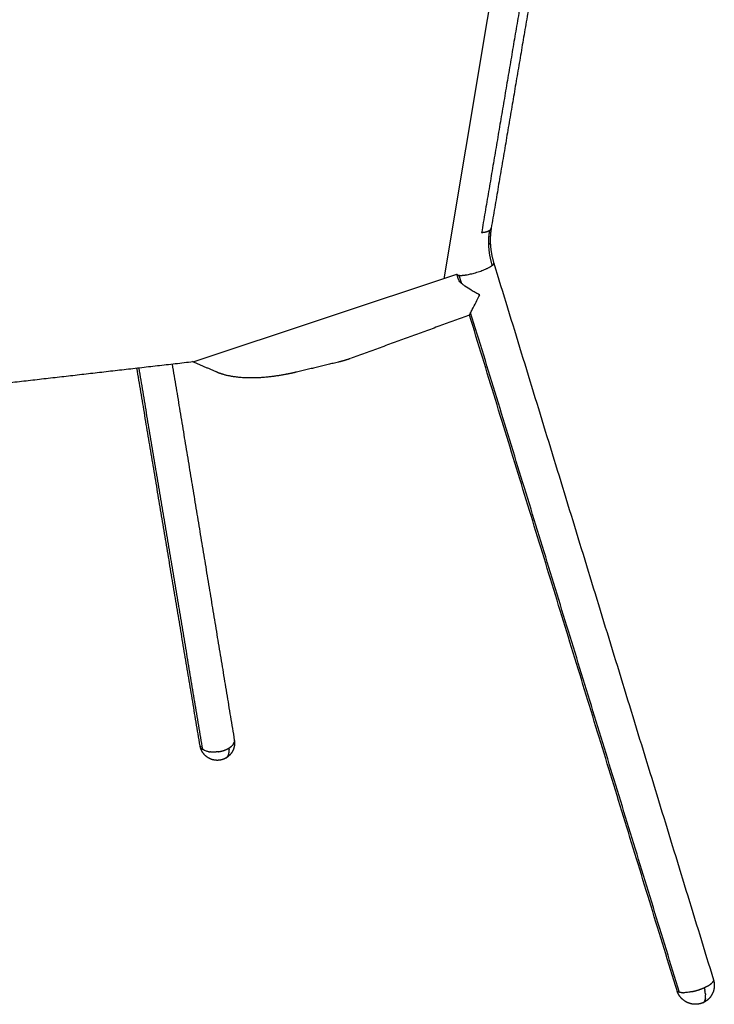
# Model space of a CAD drawing. Header units: millimetres. Extents: x -1034 to 742, y 1139 to 3175.
# Tile 5 of 15: x -745 to -501, y 1199 to 1546. Entities that reach past the tile are written whole.
import ezdxf

# ---------------------------------------------------------------- set-up
doc = ezdxf.new("R2010")
doc.units = ezdxf.units.MM
doc.header["$MEASUREMENT"] = 0
for name, color, linetype, true_color in [('2DVýkres$viditelné$tečné', 18, 'Continuous', 0x000000), ('2DVýkres$viditelné$čáry', 18, 'Continuous', 0x000000), ('podnoží kov', 18, 'Continuous', 0x000000)]:
    doc.layers.add(name, color=color, linetype=linetype, true_color=true_color)

msp = doc.modelspace()

# ---------------------------------------------------------------- linework, layer by layer
at = {"layer": '2DVýkres$viditelné$tečné'}
for points in [[(-562.81, 1587.36), (-572.67, 1529.15), (-582.53, 1470.95)], [(-589.54, 1453.1), (-589.98, 1454.54), (-590.42, 1455.98)], [(-512.91, 1203.6), (-549.64, 1323.2), (-586.37, 1442.79)], [(-703.18, 1423.32), (-691.97, 1356.24), (-680.75, 1289.15)]]:
    msp.add_open_spline(points, degree=2, dxfattribs=at)
for points, weights, degree in [([(-579.65, 1471.8), (-580.53, 1471.1), (-582.53, 1470.95)], [4845.54565564, 4582.35990106, 4841.13083337], 2), ([(-579.99, 1466.78), (-580.07, 1469.31), (-579.65, 1471.8)], [1, 0.995071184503, 1], 2), ([(-579.65, 1471.8), (-579.21, 1472.15), (-579.14, 1472.58)], [4845.54565564, 4665.7422314, 4618.59162115], 2), ([(-579.47, 1467.64), (-579.46, 1467.2), (-579.99, 1466.78)], [4297.4771202, 4472.63008679, 4848.22753246], 2), ([(-578.76, 1459.48), (-579.86, 1463.05), (-579.99, 1466.78)], [1, 0.991125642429, 1], 2), ([(-578.76, 1459.48), (-578.14, 1459.98), (-578.24, 1460.3)], [4850.83873632, 4595.65312268, 4605.6064101], 2), ([(-591.21, 1456.36), (-591.12, 1456.06), (-590.42, 1455.98)], [4606.93160948, 4614.20005163, 4852.22889822], 2), ([(-628.94, 1426.65), (-628.91, 1426.65), (-628.89, 1426.66)], [4877.48550976, 4877.54328431, 4877.60292948], 2), ([(-671.43, 1289.42), (-671.43, 1289.42), (-671.43, 1289.42), (-671.43, 1289.42)], [5376.77448761, 5376.77283858, 5376.77119093, 5376.76954467], 3), ([(-671.86, 1286.64), (-671.86, 1286.64), (-671.86, 1286.64), (-671.86, 1286.65)], [5381.18453769, 5381.17539708, 5381.16626201, 5381.15713252], 3), ([(-671.84, 1286.67), (-671.84, 1286.68), (-671.83, 1286.68), (-671.83, 1286.68)], [5381.07818606, 5381.06884526, 5381.05951044, 5381.05018165], 3), ([(-671.82, 1286.69), (-671.82, 1286.7), (-671.81, 1286.71), (-671.81, 1286.72)], [5381.02194197, 5380.99573791, 5380.96958186, 5380.9434747], 3), ([(-671.8, 1286.73), (-671.79, 1286.74), (-671.79, 1286.75), (-671.78, 1286.76)], [5380.91863608, 5380.89136961, 5380.86415691, 5380.83699899], 3), ([(-671.77, 1286.77), (-671.77, 1286.78), (-671.76, 1286.79), (-671.76, 1286.8)], [5380.81004948, 5380.78276198, 5380.75553026, 5380.72835536], 3), ([(-671.75, 1286.82), (-671.74, 1286.83), (-671.74, 1286.84), (-671.73, 1286.85)], [5380.70209121, 5380.67479012, 5380.64754686, 5380.6203625], 3), ([(-671.72, 1286.87), (-671.71, 1286.88), (-671.71, 1286.89), (-671.71, 1286.89)], [5380.55441402, 5380.54060521, 5380.52681193, 5380.51303431], 3), ([(-671.7, 1286.92), (-671.69, 1286.92), (-671.69, 1286.93), (-671.69, 1286.94)], [5380.45134737, 5380.43634078, 5380.42135315, 5380.40638465], 3), ([(-671.67, 1286.96), (-671.67, 1286.97), (-671.67, 1286.97), (-671.66, 1286.98)], [5380.34887348, 5380.33270194, 5380.31655315, 5380.30042736], 3), ([(-671.41, 1287.83), (-671.39, 1287.98), (-671.38, 1288.13)], [1, 0.999339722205, 1], 2), ([(-504.02, 1200.53), (-504.01, 1200.55), (-503.99, 1200.58), (-503.98, 1200.6)], [4916.88071839, 4916.81528387, 4916.75019716, 4916.68543241], 3), ([(-504.02, 1200.52), (-504.02, 1200.53), (-504.02, 1200.53), (-504.02, 1200.53)], [4916.90179694, 4916.89625863, 4916.89072283, 4916.88518951], 3), ([(-503.98, 1200.6), (-503.97, 1200.62), (-503.96, 1200.64), (-503.95, 1200.67)], [4916.68192045, 4916.61839832, 4916.55518558, 4916.49225786], 3), ([(-503.72, 1201.63), (-503.72, 1201.63), (-503.72, 1201.64), (-503.72, 1201.64)], [4914.50508807, 4914.49630148, 4914.48753006, 4914.47877384], 3)]:
    msp.add_rational_spline(points, weights, degree=degree, dxfattribs=at)
msp.add_rational_spline([(-590.42, 1455.98), (-589.36, 1455.86), (-587.33, 1456.25), (-581.36, 1457.41), (-578.76, 1459.48)], [4852.22889822, 4591.05509303, 4847.39750543, 3424.06191045, 4850.83873632], degree=2, knots=[0, 0, 0, 6.600427, 6.600427, 22.262116, 22.262116, 22.262116], dxfattribs=at)
at = {"layer": '2DVýkres$viditelné$čáry'}
for points in [[(-559.4, 1588.8), (-569.27, 1530.69), (-579.14, 1472.58)], [(-578.23, 1460.28), (-539.59, 1334.16), (-500.94, 1208.03)], [(-590.63, 1454.48), (-590.92, 1455.41), (-591.21, 1456.34)], [(-586.79, 1441.97), (-607.75, 1434.33), (-628.71, 1426.68)], [(-513.76, 1204.2), (-550.28, 1323.09), (-586.79, 1441.98)], [(-684.06, 1425.51), (-734.2, 1419.76), (-784.35, 1414)], [(-691.4, 1424.67), (-680.47, 1358.53), (-669.53, 1292.38)], [(-675.95, 1422), (-680.12, 1423.81), (-684.3, 1425.62)], [(-632.88, 1425.43), (-640.24, 1423.68), (-647.6, 1421.92)], [(-681.58, 1290.39), (-692.69, 1356.82), (-703.8, 1423.25)]]:
    msp.add_open_spline(points, degree=2, dxfattribs=at)
for points, weights, degree in [([(-579.14, 1472.56), (-579.55, 1470.12), (-579.47, 1467.64)], [1, 0.995105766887, 1], 2), ([(-579.47, 1467.61), (-579.34, 1463.87), (-578.24, 1460.3)], [1, 0.991196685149, 1], 2), ([(-583.2, 1449.11), (-583.29, 1449.15), (-583.38, 1449.2), (-583.47, 1449.24)], [4848.22988526, 4848.24006155, 4848.25188219, 4848.26534864], 3), ([(-628.76, 1426.66), (-630.77, 1425.94), (-632.86, 1425.44)], [1, 0.99850268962, 1], 2), ([(-681.59, 1290.44), (-681.59, 1290.44), (-681.59, 1290.44)], [4837.22188819, 4837.38695995, 4837.55254188], 2), ([(-681.58, 1290.38), (-681.58, 1290.38), (-681.58, 1290.39), (-681.58, 1290.39)], [5384.19272927, 5384.21113325, 5384.22954194, 5384.24795585], 3), ([(-681.58, 1290.38), (-681.57, 1290.37), (-681.57, 1290.36)], [4849.28120424, 4851.14893222, 4853.06994285], 2), ([(-681.57, 1290.36), (-681.57, 1290.35), (-681.57, 1290.35)], [4618.0465197, 4618.47741627, 4618.91701002], 2), ([(-681.54, 1290.23), (-681.55, 1290.27), (-681.56, 1290.31), (-681.57, 1290.35)], [5383.76188579, 5383.87749085, 5383.99312287, 5384.10891042], 3), ([(-681.54, 1290.23), (-681.54, 1290.21), (-681.53, 1290.19)], [4633.05597829, 4635.70121112, 4638.53889834], 2), ([(-681.52, 1290.15), (-681.52, 1290.17), (-681.53, 1290.18), (-681.53, 1290.19)], [5383.53132201, 5383.56971996, 5383.60811146, 5383.64650122], 3), ([(-681.52, 1290.15), (-681.51, 1290.13), (-681.51, 1290.12)], [4644.40630808, 4647.43645544, 4650.6590596], 2), ([(-681.5, 1290.11), (-681.51, 1290.11), (-681.51, 1290.11), (-681.51, 1290.12)], [5383.39079568, 5383.39931784, 5383.40783941, 5383.41636042], 3), ([(-681.5, 1290.11), (-681.49, 1290.07), (-681.48, 1290.04)], [4652.10375458, 4657.82440817, 4664.13571998], 2), ([(-681.48, 1290.04), (-681.48, 1290.04), (-681.47, 1290.03)], [4664.3187495, 4665.20726915, 4666.10746372], 2), ([(-681.48, 1290.04), (-681.48, 1290.04), (-681.48, 1290.04), (-681.48, 1290.04)], [5383.1872293, 5383.18819641, 5383.1891635, 5383.19013058], 3), ([(-681.47, 1290.03), (-681.47, 1290.03), (-681.47, 1290.03), (-681.47, 1290.03)], [5383.14589273, 5383.15029673, 5383.15470103, 5383.15910565], 3), ([(-681.47, 1290.03), (-681.46, 1290), (-681.45, 1289.98)], [4666.95576456, 4672.01480139, 4677.43812316], 2), ([(-681.29, 1289.7), (-681.38, 1289.83), (-681.45, 1289.98)], [1, 0.996305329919, 1], 2), ([(-681.29, 1289.7), (-681.28, 1289.69), (-681.27, 1289.67)], [4748.77454209, 4754.00956418, 4759.42479455], 2), ([(-681.27, 1289.67), (-681.24, 1289.62), (-681.2, 1289.58)], [5064.57179794, 5085.03324499, 5106.98589494], 2), ([(-681.2, 1289.58), (-681.19, 1289.57), (-681.18, 1289.56)], [5108.92782663, 5113.5856904, 5118.31028625], 2), ([(-681.2, 1289.58), (-681.2, 1289.58), (-681.2, 1289.58)], [4790.63375828, 4791.35244327, 4792.07379156], 2), ([(-681.18, 1289.56), (-681.18, 1289.55), (-681.17, 1289.55)], [4799.04375266, 4801.03424621, 4803.04432042], 2), ([(-675.09, 1288.3), (-673.46, 1288.56), (-672.12, 1289.21)], [4603.81604052, 4678.28788611, 5101.30973077], 2), ([(-672.12, 1289.21), (-672.11, 1289.21), (-672.09, 1289.22)], [5235.02367733, 5236.70014777, 5238.39985438], 2), ([(-672.09, 1289.22), (-672.03, 1289.25), (-671.96, 1289.28)], [5108.44393793, 5132.18596512, 5157.01087584], 2), ([(-671.96, 1289.28), (-671.95, 1289.29), (-671.94, 1289.29)], [5261.89979937, 5263.50612529, 5265.12990535], 2), ([(-671.94, 1289.29), (-671.69, 1289.42), (-671.45, 1289.56)], [1, 0.999372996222, 1], 2), ([(-671.45, 1289.56), (-671.4, 1289.59), (-671.35, 1289.62)], [5376.64873425, 5355.61176335, 5335.31608332], 2), ([(-671.45, 1289.56), (-671.44, 1289.52), (-671.44, 1289.47), (-671.43, 1289.42)], [5376.64873425, 5376.68813288, 5376.7284072, 5376.76954437], 3), ([(-671.43, 1289.42), (-671.42, 1289.37), (-671.42, 1289.33), (-671.41, 1289.28)], [5376.77448729, 5376.81404448, 5376.85439638, 5376.89553162], 3), ([(-671.41, 1289.27), (-671.41, 1289.28), (-671.41, 1289.28), (-671.41, 1289.28)], [5376.90571256, 5376.90230744, 5376.89890755, 5376.89551288], 3), ([(-671.41, 1289.27), (-671.41, 1289.23), (-671.4, 1289.19), (-671.4, 1289.15)], [5376.90573267, 5376.94531166, 5376.98561045, 5377.02661904], 3), ([(-671.35, 1289.62), (-671.23, 1289.7), (-671.11, 1289.78)], [1, 0.999768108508, 1], 2), ([(-671.11, 1289.78), (-671.07, 1289.81), (-671.03, 1289.84)], [5209.42785646, 5191.27684118, 5173.66137203], 2), ([(-671.11, 1289.78), (-671.11, 1289.78), (-671.11, 1289.78)], [5236.12995163, 5235.15229931, 5234.17674083], 2), ([(-671.03, 1289.84), (-671.01, 1289.85), (-671, 1289.86)], [5203.94192053, 5197.79969716, 5191.74638987], 2), ([(-671, 1289.86), (-670.99, 1289.87), (-670.98, 1289.87)], [5159.19904609, 5154.79485188, 5150.42499124], 2), ([(-670.98, 1289.87), (-670.93, 1289.91), (-670.89, 1289.94)], [5184.35659112, 5167.68860027, 5151.70707666], 2), ([(-670.89, 1289.94), (-670.84, 1289.98), (-670.8, 1290.01)], [5150.237815, 5133.53204515, 5117.57934442], 2), ([(-670.89, 1289.94), (-670.89, 1289.94), (-670.89, 1289.94)], [5111.55461053, 5110.6771169, 5109.80111173], 2), ([(-670.8, 1290.01), (-670.79, 1290.01), (-670.79, 1290.02)], [5070.71771227, 5068.828756, 5066.94728841], 2), ([(-670.79, 1290.02), (-670.75, 1290.05), (-670.71, 1290.08)], [5114.43834018, 5100.10584899, 5086.38692945], 2), ([(-670.71, 1290.08), (-670.6, 1290.17), (-670.5, 1290.26)], [1, 0.999620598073, 1], 2), ([(-670.5, 1290.26), (-670.5, 1290.26), (-670.49, 1290.27)], [5013.44233794, 5012.50612123, 5011.57365348], 2), ([(-670.49, 1290.27), (-670.46, 1290.3), (-670.43, 1290.33)], [4942.01250623, 4927.63339204, 4913.84880813], 2), ([(-670.43, 1290.33), (-670.42, 1290.34), (-670.41, 1290.34)], [4988.79910932, 4986.32014491, 4983.87056187], 2), ([(-670.24, 1290.51), (-670.32, 1290.43), (-670.41, 1290.34)], [1, 0.999606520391, 1], 2), ([(-669.92, 1290.91), (-670.07, 1290.7), (-670.24, 1290.52)], [1, 0.997472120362, 1], 2), ([(-670.24, 1290.51), (-670.24, 1290.52), (-670.24, 1290.52)], [4841.29652713, 4840.7803013, 4840.26515414], 2), ([(-669.87, 1290.99), (-669.89, 1290.96), (-669.9, 1290.94), (-669.92, 1290.91)], [5379.88065733, 5379.81317994, 5379.74611821, 5379.6794888], 3), ([(-669.92, 1290.91), (-669.92, 1290.91), (-669.92, 1290.91)], [4722.72286465, 4722.2943697, 4721.86730384], 2), ([(-669.82, 1291.07), (-669.83, 1291.05), (-669.85, 1291.02), (-669.87, 1290.99)], [5380.0852179, 5380.01980454, 5379.95475715, 5379.89009036], 3), ([(-669.87, 1290.99), (-669.87, 1290.99), (-669.87, 1290.99)], [4702.80883155, 4702.38385809, 4701.96054817], 2), ([(-669.82, 1291.07), (-669.82, 1291.07), (-669.81, 1291.08)], [4685.29073708, 4684.4579436, 4683.63276758], 2), ([(-669.81, 1291.08), (-669.77, 1291.15), (-669.74, 1291.21)], [4683.11190822, 4669.72256936, 4658.35054293], 2), ([(-669.81, 1291.08), (-669.81, 1291.08), (-669.81, 1291.08)], [4815.94214152, 4815.77459305, 4815.60781797], 2), ([(-669.74, 1291.21), (-669.74, 1291.22), (-669.73, 1291.22)], [4800.46992825, 4800.13759557, 4799.81056614], 2), ([(-669.73, 1291.22), (-669.72, 1291.26), (-669.7, 1291.29)], [4657.20157496, 4651.18176748, 4645.737555], 2), ([(-669.7, 1291.29), (-669.7, 1291.3), (-669.69, 1291.3)], [4793.50981422, 4793.08731061, 4792.67768109], 2), ([(-669.69, 1291.3), (-669.68, 1291.33), (-669.67, 1291.36)], [4644.14052769, 4639.57980672, 4635.43595169], 2), ([(-669.67, 1291.36), (-669.63, 1291.44), (-669.61, 1291.52)], [1, 0.999210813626, 1], 2), ([(-669.61, 1291.52), (-669.57, 1291.63), (-669.55, 1291.73)], [1, 0.998483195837, 1], 2), ([(-669.51, 1292.14), (-669.5, 1291.93), (-669.55, 1291.73)], [1, 0.992525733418, 1], 2), ([(-669.53, 1292.36), (-669.53, 1292.37), (-669.53, 1292.38)], [4611.98824496, 4613.1989058, 4614.49216792], 2), ([(-669.52, 1292.35), (-669.53, 1292.35), (-669.53, 1292.36)], [4840.2016052, 4841.09847185, 4842.00862123], 2), ([(-669.52, 1292.28), (-669.52, 1292.31), (-669.52, 1292.35)], [4605.76798472, 4608.16367175, 4611.0573898], 2), ([(-669.52, 1292.28), (-669.52, 1292.28), (-669.52, 1292.28)], [4828.85198421, 4829.14067864, 4829.43106678], 2), ([(-669.51, 1292.21), (-669.51, 1292.24), (-669.52, 1292.28)], [4601.04598961, 4602.99317739, 4605.49777912], 2), ([(-669.51, 1292.14), (-669.51, 1292.18), (-669.51, 1292.21)], [4809.75448907, 4813.92757528, 4818.67902013], 2), ([(-678.45, 1288.28), (-678.32, 1288.26), (-678.19, 1288.24)], [4837.0533851, 4810.79757581, 4787.30865356], 2), ([(-677.19, 1288.16), (-677.69, 1288.17), (-678.19, 1288.24)], [1, 0.998618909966, 1], 2), ([(-675.81, 1288.21), (-676.49, 1288.14), (-677.19, 1288.16)], [1, 0.998115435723, 1], 2), ([(-677.19, 1288.16), (-677.19, 1288.16), (-677.19, 1288.16)], [4650.66175366, 4650.53338877, 4650.40528643], 2), ([(-675.81, 1288.21), (-675.81, 1288.21), (-675.8, 1288.21)], [4637.10253262, 4637.19131989, 4637.28026873], 2), ([(-675.19, 1288.29), (-675.5, 1288.24), (-675.8, 1288.21)], [1, 0.999657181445, 1], 2), ([(-675.19, 1288.29), (-675.18, 1288.29), (-675.18, 1288.29)], [4698.51158673, 4699.24314227, 4699.97955439], 2), ([(-675.09, 1288.3), (-675.12, 1288.3), (-675.15, 1288.3), (-675.18, 1288.29)], [5374.95707554, 5374.95892955, 5374.96108741, 5374.96355007], 3), ([(-672.41, 1286.13), (-672.08, 1286.33), (-671.86, 1286.64)], [1, 0.978252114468, 1], 2), ([(-671.86, 1286.65), (-671.85, 1286.66), (-671.84, 1286.66), (-671.84, 1286.67)], [5381.15709949, 5381.13077376, 5381.1044692, 5381.07818391], 3), ([(-671.83, 1286.68), (-671.83, 1286.69), (-671.83, 1286.69), (-671.82, 1286.69)], [5381.05018853, 5381.04077541, 5381.03136469, 5381.02195626], 3), ([(-671.81, 1286.72), (-671.8, 1286.73), (-671.8, 1286.73), (-671.8, 1286.73)], [5380.94349954, 5380.93521818, 5380.92693841, 5380.91866019], 3), ([(-671.78, 1286.76), (-671.78, 1286.77), (-671.78, 1286.77), (-671.77, 1286.77)], [5380.83701647, 5380.82802605, 5380.81904205, 5380.81006451], 3), ([(-671.76, 1286.8), (-671.75, 1286.81), (-671.75, 1286.81), (-671.75, 1286.82)], [5380.7283623, 5380.71960032, 5380.71084466, 5380.70209535], 3), ([(-671.73, 1286.85), (-671.73, 1286.86), (-671.72, 1286.87), (-671.72, 1286.87)], [5380.62035735, 5380.59833037, 5380.57634468, 5380.55440085], 3), ([(-671.71, 1286.89), (-671.7, 1286.9), (-671.7, 1286.91), (-671.7, 1286.92)], [5380.5130159, 5380.49241339, 5380.47184825, 5380.45132095], 3), ([(-671.69, 1286.94), (-671.68, 1286.94), (-671.68, 1286.95), (-671.67, 1286.96)], [5380.40635225, 5380.38714556, 5380.36797248, 5380.34883337], 3), ([(-671.66, 1286.98), (-671.48, 1287.39), (-671.41, 1287.83)], [1, 0.989885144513, 1], 2), ([(-671.39, 1289.13), (-671.4, 1289.14), (-671.4, 1289.14), (-671.4, 1289.15)], [5377.04232924, 5377.03706831, 5377.03181869, 5377.02658042], 3), ([(-671.39, 1289.13), (-671.39, 1289.09), (-671.39, 1289.05), (-671.38, 1289.01)], [5377.04237047, 5377.08184248, 5377.12196514, 5377.16272963], 3), ([(-671.38, 1288.13), (-671.34, 1288.57), (-671.38, 1289.01)], [1, 0.996624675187, 1], 2), ([(-504.23, 1205.24), (-502.31, 1206.08), (-501.44, 1206.94)], [4911.56942103, 4304.97426232, 4213.07511583], 2), ([(-501.43, 1206.94), (-501.43, 1206.94), (-501.44, 1206.94), (-501.44, 1206.94)], [4915.62660197, 4915.61808621, 4915.60957497, 4915.60106817], 3), ([(-501.43, 1206.94), (-501.4, 1206.97), (-501.38, 1207)], [4212.28198736, 4209.46504504, 4207.15626233], 2), ([(-501.04, 1207.43), (-501.18, 1207.19), (-501.38, 1207)], [1, 0.991839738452, 1], 2), ([(-501.04, 1207.43), (-500.97, 1207.55), (-500.94, 1207.68)], [1, 0.991665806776, 1], 2), ([(-500.92, 1207.96), (-500.93, 1208), (-500.94, 1208.03)], [1, 0.99778814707, 1], 2), ([(-500.92, 1207.96), (-500.9, 1207.82), (-500.94, 1207.68)], [1, 0.975019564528, 1], 2), ([(-513.68, 1204.04), (-513.74, 1204.11), (-513.76, 1204.2)], [1, 0.986626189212, 1], 2), ([(-513.38, 1203.23), (-513.6, 1203.68), (-513.75, 1204.16)], [1, 0.997252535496, 1], 2), ([(-513.66, 1204.01), (-513.67, 1204.02), (-513.68, 1204.03), (-513.68, 1204.04)], [4920.3279829, 4920.39368576, 4920.45952397, 4920.52551683], 3), ([(-513.65, 1204), (-513.66, 1204), (-513.66, 1204), (-513.66, 1204.01)], [4920.28390565, 4920.29854611, 4920.3131931, 4920.32784682], 3), ([(-513.64, 1203.98), (-513.64, 1203.99), (-513.65, 1203.99), (-513.65, 1204)], [4920.16391831, 4920.20391523, 4920.24395664, 4920.28404694], 3), ([(-513.62, 1203.96), (-513.63, 1203.97), (-513.63, 1203.97), (-513.64, 1203.98)], [4920.04412664, 4920.08396614, 4920.12384559, 4920.16376937], 3), ([(-513.6, 1203.94), (-513.61, 1203.95), (-513.62, 1203.95), (-513.62, 1203.96)], [4919.92511044, 4919.96479505, 4920.00451511, 4920.04427496], 3), ([(-513.58, 1203.92), (-513.59, 1203.93), (-513.6, 1203.93), (-513.6, 1203.94)], [4919.80647273, 4919.84178449, 4919.87712097, 4919.91248525], 3), ([(-513.6, 1203.94), (-513.6, 1203.94), (-513.6, 1203.94), (-513.6, 1203.94)], [4919.91234549, 4919.91655312, 4919.92076114, 4919.92496956], 3), ([(-513.57, 1203.91), (-513.57, 1203.91), (-513.58, 1203.92), (-513.58, 1203.92)], [4919.68827835, 4919.72760587, 4919.76695986, 4919.80634459], 3), ([(-513.54, 1203.89), (-513.55, 1203.89), (-513.56, 1203.9), (-513.57, 1203.91)], [4919.57088118, 4919.61002723, 4919.64919536, 4919.6883898], 3), ([(-511.68, 1203.47), (-511.57, 1203.47), (-511.45, 1203.48)], [4421.3786004, 4397.31909369, 4375.78885027], 2), ([(-508.39, 1203.88), (-507.86, 1204), (-507.33, 1204.15)], [1, 0.999713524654, 1], 2), ([(-507.33, 1204.15), (-507.25, 1204.17), (-507.17, 1204.19)], [4289.6440041, 4297.07081552, 4305.20358899], 2), ([(-507.17, 1204.19), (-506.53, 1204.37), (-505.9, 1204.58)], [1, 0.999603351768, 1], 2), ([(-505.9, 1204.58), (-505.82, 1204.61), (-505.75, 1204.64)], [4480.36815836, 4494.12736193, 4508.59072042], 2), ([(-505.75, 1204.64), (-505.38, 1204.77), (-505.02, 1204.91)], [1, 0.999845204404, 1], 2), ([(-505.02, 1204.91), (-504.95, 1204.93), (-504.88, 1204.96)], [4670.75105648, 4688.71831736, 4707.38853057], 2), ([(-504.88, 1204.96), (-504.62, 1205.07), (-504.35, 1205.18)], [1, 0.999895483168, 1], 2), ([(-504.35, 1205.18), (-504.29, 1205.21), (-504.23, 1205.24)], [4867.93601278, 4889.40174088, 4911.56942103], 2), ([(-504.23, 1205.24), (-504.21, 1205.18), (-504.19, 1205.12), (-504.18, 1205.07)], [4911.56942103, 4911.58394247, 4911.59958671, 4911.61634718], 3), ([(-504.17, 1205.06), (-504.18, 1205.06), (-504.18, 1205.07), (-504.18, 1205.07)], [4911.61836165, 4911.61768753, 4911.61701518, 4911.61634461], 3), ([(-504.17, 1205.06), (-504.16, 1205.01), (-504.14, 1204.96), (-504.13, 1204.9)], [4911.61836441, 4911.63454, 4911.65174403, 4911.66997072], 3), ([(-504.13, 1204.89), (-504.13, 1204.89), (-504.13, 1204.9), (-504.13, 1204.9)], [4911.67449287, 4911.67297544, 4911.67146491, 4911.66996131], 3), ([(-504.13, 1204.89), (-504.11, 1204.84), (-504.1, 1204.79), (-504.08, 1204.74)], [4911.67450297, 4911.69214737, 4911.71073218, 4911.73025229], 3), ([(-504.08, 1204.72), (-504.08, 1204.73), (-504.08, 1204.73), (-504.08, 1204.74)], [4911.73775478, 4911.73523239, 4911.73272512, 4911.73023299], 3), ([(-504.08, 1204.72), (-504.07, 1204.67), (-504.05, 1204.62), (-504.04, 1204.57)], [4911.73777537, 4911.7567109, 4911.77650478, 4911.79715253], 3), ([(-504.03, 1204.55), (-504.04, 1204.56), (-504.04, 1204.57), (-504.04, 1204.57)], [4911.80808746, 4911.80440603, 4911.80075074, 4911.79712162], 3), ([(-504.03, 1204.55), (-504.02, 1204.5), (-504.01, 1204.46), (-504, 1204.41)], [4911.80812023, 4911.82817681, 4911.84901541, 4911.87063208], 3), ([(-503.99, 1204.38), (-503.99, 1204.39), (-504, 1204.4), (-504, 1204.41)], [4911.88543099, 4911.88044406, 4911.87549681, 4911.87058931], 3), ([(-503.99, 1204.38), (-503.98, 1204.34), (-503.97, 1204.29), (-503.96, 1204.25)], [4911.88547592, 4911.90649119, 4911.92821757, 4911.95065158], 3), ([(-503.78, 1203.25), (-503.85, 1203.75), (-503.96, 1204.25)], [1, 0.999002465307, 1], 2), ([(-503.78, 1203.25), (-503.77, 1203.21), (-503.77, 1203.18), (-503.76, 1203.15)], [4912.61812204, 4912.64573855, 4912.67380488, 4912.70231777], 3), ([(-503.76, 1203.09), (-503.76, 1203.11), (-503.76, 1203.13), (-503.76, 1203.15)], [4912.74938032, 4912.73355516, 4912.71786435, 4912.70230833], 3), ([(-503.76, 1203.09), (-503.75, 1203.01), (-503.74, 1202.93), (-503.73, 1202.85)], [4912.74938741, 4912.82188188, 4912.89715586, 4912.9751582], 3), ([(-503.73, 1202.79), (-503.73, 1202.81), (-503.73, 1202.83), (-503.73, 1202.85)], [4913.03128232, 4913.01241521, 4912.99370432, 4912.97515022], 3), ([(-503.73, 1202.79), (-503.72, 1202.76), (-503.72, 1202.73), (-503.72, 1202.7)], [4913.03129443, 4913.06073087, 4913.09054159, 4913.12072399], 3), ([(-503.72, 1201.64), (-503.68, 1202.17), (-503.72, 1202.7)], [1, 0.996486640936, 1], 2), ([(-504.6, 1199.96), (-504.66, 1199.93), (-504.73, 1199.91), (-504.79, 1199.88)], [4919.50749501, 4919.51224972, 4919.51720998, 4919.52237415], 3), ([(-504.52, 1200), (-504.39, 1200.07), (-504.28, 1200.18)], [1, 0.989823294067, 1], 2), ([(-504.27, 1200.19), (-504.27, 1200.19), (-504.27, 1200.18), (-504.28, 1200.18)], [4918.14569998, 4918.1619214, 4918.17815664, 4918.19440555], 3), ([(-504.27, 1200.19), (-504.26, 1200.19), (-504.26, 1200.2), (-504.25, 1200.2)], [4918.14570553, 4918.12741474, 4918.10914139, 4918.09088573], 3), ([(-504.05, 1200.47), (-504.14, 1200.32), (-504.25, 1200.2)], [1, 0.993037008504, 1], 2), ([(-504.05, 1200.47), (-504.04, 1200.48), (-504.03, 1200.5), (-504.02, 1200.52)], [4917.0905646, 4917.02736649, 4916.96445522, 4916.90184174], 3), ([(-504.02, 1200.53), (-504.02, 1200.53), (-504.02, 1200.53), (-504.02, 1200.53)], [4916.88524134, 4916.88375139, 4916.88226161, 4916.88077201], 3), ([(-503.98, 1200.6), (-503.98, 1200.6), (-503.98, 1200.6), (-503.98, 1200.6)], [4916.68551894, 4916.68434809, 4916.68317734, 4916.68200671], 3), ([(-503.84, 1200.98), (-503.85, 1200.93), (-503.87, 1200.88), (-503.89, 1200.82)], [4915.70916748, 4915.83232251, 4915.95777842, 4916.08572697], 3), ([(-503.81, 1201.1), (-503.82, 1201.07), (-503.83, 1201.03), (-503.84, 1200.99)], [4915.45287134, 4915.53390715, 4915.61593051, 4915.69900046], 3), ([(-503.84, 1200.98), (-503.84, 1200.99), (-503.84, 1200.99), (-503.84, 1200.99)], [4915.70914239, 4915.7057522, 4915.70236373, 4915.69897696], 3), ([(-503.81, 1201.1), (-503.8, 1201.13), (-503.8, 1201.15), (-503.79, 1201.18)], [4915.45288912, 4915.40219431, 4915.35187741, 4915.30192392], 3), ([(-503.78, 1201.2), (-503.79, 1201.2), (-503.79, 1201.19), (-503.79, 1201.18)], [4915.25057377, 4915.2676335, 4915.28473652, 4915.3018834], 3), ([(-503.78, 1201.2), (-503.78, 1201.23), (-503.77, 1201.25), (-503.77, 1201.28)], [4915.2506205, 4915.20309554, 4915.15589826, 4915.10901597], 3), ([(-503.75, 1201.42), (-503.75, 1201.37), (-503.76, 1201.32), (-503.77, 1201.28)], [4914.85769797, 4914.94044367, 4915.02417243, 4915.10895914], 3)]:
    msp.add_rational_spline(points, weights, degree=degree, dxfattribs=at)
for points, knots in [([(-583.47, 1449.24), (-583.93, 1449.47), (-584.83, 1449.95), (-586.49, 1450.89), (-587.97, 1451.85), (-589.21, 1452.8), (-589.89, 1453.42), (-590.37, 1453.95), (-590.58, 1454.31), (-590.63, 1454.48)], [0, 0, 0, 0, 0.389918, 0.766025, 1.433179, 1.715574, 1.936142, 2.121007, 2.250326, 2.250326, 2.250326, 2.250326]), ([(-586.79, 1441.98), (-586.78, 1441.99), (-586.76, 1442.03), (-586.67, 1442.21), (-586.34, 1442.85), (-585.16, 1445.18), (-584.06, 1447.39), (-583.2, 1449.11)], [0, 0, 0, 0, 0.007567, 0.035843, 0.14706, 0.553496, 1.99929, 1.99929, 1.99929, 1.99929]), ([(-678.45, 1288.28), (-678.59, 1288.3), (-678.88, 1288.35), (-679.43, 1288.49), (-680.06, 1288.72), (-680.7, 1289.08), (-681.04, 1289.39), (-681.17, 1289.55)], [0, 0, 0, 0, 0.1117249, 0.2187773, 0.4254308, 0.6108207, 0.7681363, 0.7681363, 0.7681363, 0.7681363]), ([(-511.68, 1203.47), (-511.79, 1203.47), (-512.01, 1203.48), (-512.39, 1203.51), (-512.8, 1203.57), (-513.22, 1203.69), (-513.45, 1203.81), (-513.54, 1203.89)], [0, 0, 0, 0, 0.0875714, 0.1597177, 0.2899169, 0.3966679, 0.4866415, 0.4866415, 0.4866415, 0.4866415]), ([(-508.39, 1203.88), (-508.54, 1203.85), (-508.82, 1203.79), (-509.37, 1203.69), (-510.23, 1203.55), (-510.98, 1203.48), (-511.45, 1203.48)], [0, 0, 0, 0, 0.116765, 0.2142978, 0.4200279, 0.7743806, 0.7743806, 0.7743806, 0.7743806])]:
    msp.add_open_spline(points, degree=3, knots=knots, dxfattribs=at)
for points, weights, degree, knots in [([(-647.6, 1421.92), (-649.04, 1421.58), (-651.76, 1421), (-657.01, 1420.17), (-663.02, 1419.69), (-669.56, 1420.07), (-673.47, 1421.02), (-675.17, 1421.67), (-675.41, 1421.77), (-675.66, 1421.87), (-675.9, 1421.97)], [1, 1, 1, 1, 1, 1, 1, 1, 0.99986719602, 0.99986719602, 1], 3, [0, 0, 0, 0, 1.110614, 2.09104, 3.988942, 5.631509, 6.995697, 6.995697, 6.995697, 7.193582, 7.193582, 7.193582, 7.193582]), ([(-672.41, 1286.13), (-672.43, 1286.12), (-672.45, 1286.1), (-672.47, 1286.09), (-673.11, 1285.72), (-673.8, 1285.47), (-674.53, 1285.35), (-674.66, 1285.33), (-674.79, 1285.31), (-674.92, 1285.29), (-675.98, 1285.19), (-677.04, 1285.36), (-678.02, 1285.79), (-678.07, 1285.81), (-678.12, 1285.84), (-678.16, 1285.86), (-679.1, 1286.3), (-679.89, 1286.97), (-680.5, 1287.81), (-680.63, 1287.98), (-680.75, 1288.17), (-680.85, 1288.36), (-681.19, 1288.94), (-681.42, 1289.57), (-681.55, 1290.23), (-681.56, 1290.27), (-681.56, 1290.31), (-681.57, 1290.35)], [5383.06593916, 5383.0659295, 5383.06594169, 5383.06597578, 5324.5231418, 5324.5231418, 5383.06597578, 5381.22487627, 5381.22487627, 5383.06597578, 5261.81914758, 5261.81914758, 5383.06597578, 5383.0718338, 5383.07774352, 5383.08370355, 5271.20143918, 5271.20143918, 5383.08370355, 5377.99530587, 5377.99530587, 5383.08370355, 5335.40872353, 5335.40872353, 5383.08370355, 5383.08897052, 5383.09421663, 5383.09944118], 3, [6.2675, 6.2675, 6.2675, 6.2675, 6.391371, 6.391371, 6.391371, 6.942216, 6.942216, 6.942216, 7.039896, 7.039896, 7.039896, 7.837085, 7.837085, 7.837085, 8.087619, 8.087619, 8.087619, 8.857235, 8.857235, 8.857235, 9.021168, 9.021168, 9.021168, 9.523258, 9.523258, 9.523258, 9.71914, 9.71914, 9.71914, 9.71914]), ([(-669.52, 1292.3), (-669.38, 1291.4), (-669.51, 1290.49), (-669.63, 1289.62), (-670, 1288.83)], [1, 0.988971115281, 1, 0.989941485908, 1], 2, [0, 0, 0, 0.4562609, 0.4562609, 0.890607, 0.890607, 0.890607]), ([(-670, 1288.83), (-670.35, 1288.04), (-670.92, 1287.38), (-671.54, 1286.66), (-672.35, 1286.16)], [1, 0.990048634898, 1, 0.988043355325, 1], 2, [0, 0, 0, 0.430777, 0.430777, 0.9021513, 0.9021513, 0.9021513]), ([(-500.93, 1207.99), (-500.84, 1207.68), (-500.77, 1207.37), (-500.69, 1206.94), (-500.66, 1206.51), (-500.54, 1204.89), (-501.19, 1203.4)], [1, 0.998883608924, 1, 0.997961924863, 1, 0.971663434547, 1], 2, [0, 0, 0, 0.159876, 0.159876, 0.375289, 0.375289, 1.173585, 1.173585, 1.173585]), ([(-504.79, 1199.88), (-505.98, 1199.4), (-507.27, 1199.4), (-508.21, 1199.39), (-509.12, 1199.65), (-509.71, 1199.82), (-510.25, 1200.08), (-511.66, 1200.78), (-512.63, 1202.02), (-512.92, 1202.4), (-513.16, 1202.81), (-513.28, 1203.02), (-513.38, 1203.23)], [1, 0.981912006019, 1, 0.990312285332, 1, 0.996006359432, 1, 0.974277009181, 1, 0.99752912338, 1, 0.999395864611, 1], 2, [0, 0, 0, 0.636021, 0.636021, 1.105381, 1.105381, 1.408346, 1.408346, 2.182195, 2.182195, 2.421532, 2.421532, 2.539708, 2.539708, 2.539708]), ([(-501.19, 1203.4), (-501.75, 1202.09), (-502.81, 1201.12), (-503.48, 1200.52), (-504.27, 1200.11), (-504.41, 1200.05), (-504.55, 1199.98)], [1, 0.977399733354, 1, 0.990983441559, 1, 0.999733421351, 1], 2, [0, 0, 0, 0.706212, 0.706212, 1.151583, 1.151583, 1.228254, 1.228254, 1.228254]), ([(-504.52, 1200), (-504.54, 1199.99), (-504.56, 1199.98), (-504.59, 1199.97), (-504.59, 1199.96), (-504.6, 1199.96)], [4919.24838874, 4919.32026821, 4919.39234084, 4919.49382419, 4919.52306357, 4919.55231235], 3, [12.3051471, 12.3051471, 12.3051471, 12.3051471, 12.5376798, 12.5376798, 12.6317474, 12.6317474, 12.6317474, 12.6317474]), ([(-503.95, 1200.67), (-503.93, 1200.71), (-503.91, 1200.76), (-503.89, 1200.82), (-503.89, 1200.82), (-503.89, 1200.82)], [4916.49229973, 4916.36418433, 4916.23747768, 4916.10339755, 4916.09452677, 4916.08566776], 3, [6.5134502, 6.5134502, 6.5134502, 6.5134502, 6.9738028, 6.9738028, 7.0064642, 7.0064642, 7.0064642, 7.0064642]), ([(-503.75, 1201.42), (-503.74, 1201.48), (-503.73, 1201.54), (-503.72, 1201.61), (-503.72, 1201.62), (-503.72, 1201.63)], [4914.85773535, 4914.75385962, 4914.6514873, 4914.53534981, 4914.5202747, 4914.50524526], 3, [8.6107274, 8.6107274, 8.6107274, 8.6107274, 9.0424292, 9.0424292, 9.1070478, 9.1070478, 9.1070478, 9.1070478])]:
    msp.add_rational_spline(points, weights, degree=degree, knots=knots, dxfattribs=at)
at = {"layer": 'podnoží kov'}
for points in [[(-572.89, 1591.75), (-595.85, 1454.8)], [(-684.06, 1425.51), (-591.21, 1456.34)]]:
    msp.add_lwpolyline(points, dxfattribs=at)

doc.saveas('drawing.dxf')
